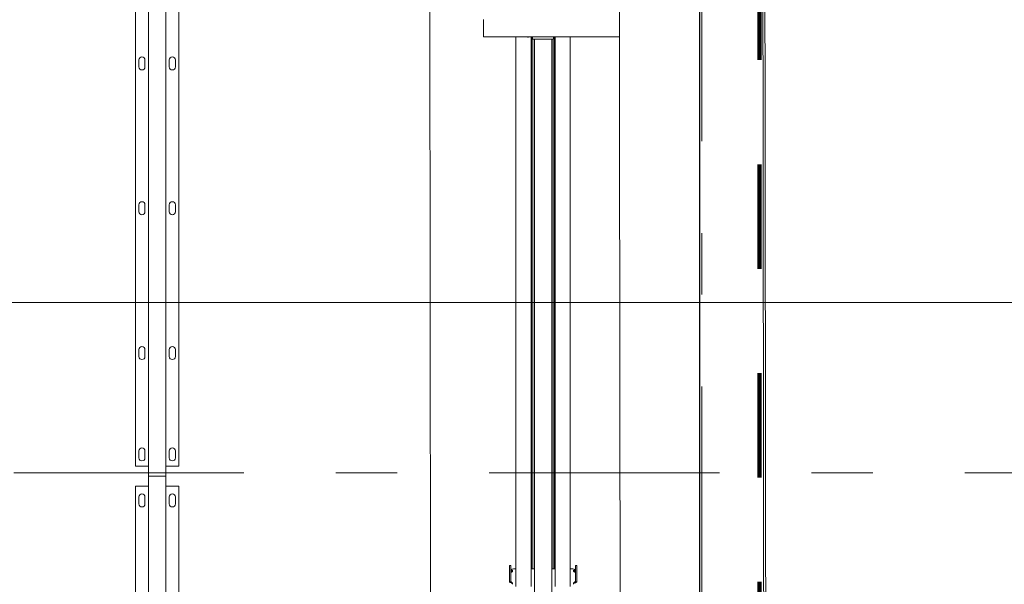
# Model space of a CAD drawing. Header units: centimetres. Extents: x -1436 to 1974, y -887 to 4352.
# Tile 15 of 105: x 485 to 712, y 1508 to 1638. Entities that reach past the tile are written whole.
import ezdxf
from ezdxf.enums import TextEntityAlignment as Align

# ---------------------------------------------------------------- set-up
doc = ezdxf.new("R2010")
doc.units = ezdxf.units.CM
doc.header["$MEASUREMENT"] = 0
for name, pattern in [('Przerywana', [48, 24, -24]), ('Przerywana podwójnie', [109.361107, 52.916665, -21.166666, 14.111111, -21.166666]), ('Wipeout_Contour', [100, 0, -100])]:
    doc.linetypes.add(name, pattern=pattern)
for name, color, linetype, lineweight, true_color in [('00 - nowa technologia myjni_Nr_pióra__246', 7, 'Continuous', 20, 0x1db3b3), ('103-Z Zakres opracowania_Nr_pióra__255', 7, 'Continuous', 140, 0x00a400), ('420-K Ściany_Nr_pióra__87', 7, 'Continuous', 20, 0xbfe1b7)]:
    doc.layers.add(name, color=color, linetype=linetype, lineweight=lineweight, true_color=true_color)
for name, color, linetype in [('131-Z Drogi', 7, 'Continuous'), ('299-A Wymiary Opisy', 7, 'Continuous'), ('410-K Osie główne', 7, 'Continuous'), ('420-K Ściany', 7, 'Continuous'), ('460 - Stropy', 7, 'Continuous'), ('840-G Znaczniki ogólne', 7, 'Continuous')]:
    doc.layers.add(name, color=color, linetype=linetype)
for name, color, linetype, lineweight in [('131-Z Drogi_Nr_pióra__12', 7, 'Continuous', 13), ('201-A Ppoż_Nr_pióra__31', 1, 'Continuous', 30), ('299-A Wymiary Opisy_Nr_pióra__11', 7, 'Continuous', 0), ('410-K Osie główne_Nr_pióra__11', 7, 'Continuous', 0), ('420-K Ściany_Nr_pióra__27', 7, 'Continuous', 20), ('460 - Stropy_Nr_pióra__12', 7, 'Continuous', 13), ('840-G Znaczniki ogólne_Nr_pióra__11', 7, 'Continuous', 0)]:
    doc.layers.add(name, color=color, linetype=linetype, lineweight=lineweight)
doc.styles.add('STYL_AUTOMATYCZNY_1', font='arial.ttf')
doc.styles.add('STYL_AUTOMATYCZNY_2', font='arial.ttf')
doc.linetypes.add('PPOZ REI 60', pattern='A,0,[1,PW.01 RZUT PARTERU1.Shx,S=1.984127,R=0,X=0,Y=0],-400,0', length=400)
doc.dimstyles.new('STYL_AUTOMATYCZNY__1', dxfattribs={"dimtxt": 13, "dimasz": 7.6, "dimexe": 0.18, "dimexo": 0.0625, "dimgap": 0, "dimtad": 1, "dimdec": 0, "dimzin": 0, "dimdsep": 46, "dimtxsty": 'STYL_AUTOMATYCZNY_1', "dimblk": 'ARROWHEAD_2', "dimblk1": 'ARROWHEAD_2', "dimblk2": 'ARROWHEAD_2', "dimcen": 0.09, "dimclrd": 7, "dimclre": 7, "dimclrt": 7, "dimadec": 0, "dimazin": 0, "dimtfac": 1, "dimtdec": 4, "dimtmove": 0, "dimatfit": 3, "dimfxl": 0, "dimtolj": 1, "dimtzin": 0, "dimarcsym": 0})

# ---------------------------------------------------------------- blocks, each defined once
blk = doc.blocks.new('Strop_1_1', base_point=(-767, -887.29))
at = {"layer": '131-Z Drogi_Nr_pióra__12', "color": 7, "linetype": 'Continuous', "lineweight": 13, "flags": 128}
blk.add_lwpolyline([(10.58, 3058.7), (654.77, 3058.7), (654.7, 2747.25), (1099.75, 2747.81), (1099.75, 2276.77), (655.29, 2276.77), (658.07, 59.1), (784.69, 58.94), (784.63, 6.89), (6.75, 7.87)], close=True, dxfattribs=at)
blk = doc.blocks.new('Strop_2_1', base_point=(6.75, 7.87))
at = {"layer": '460 - Stropy_Nr_pióra__12', "color": 7, "linetype": 'Continuous', "lineweight": 13, "flags": 128}
blk.add_lwpolyline([(6.75, 7.87), (658.57, 7.05), (655.73, 2276.77), (655.14, 2747.25), (654.75, 3058.7), (10.58, 3058.7)], close=True, dxfattribs=at)
blk = doc.blocks.new('Ściana_4_1', base_point=(621.38, 3006.65))
at = {"layer": '420-K Ściany', "linetype": 'Continuous', "lineweight": 0, "true_color": 0x000000}
blk.add_hatch(color=18, dxfattribs=at).paths.add_polyline_path([(621.93, 2570.7), (625.08, 56.8), (658.08, 56.8), (655.12, 2413.81), (642.01, 2413.81), (642.01, 2453.81), (655.07, 2453.81), (654.93, 2570.74)])
at = {"layer": '420-K Ściany_Nr_pióra__27', "color": 7, "linetype": 'Continuous', "lineweight": 20, "flags": 128}
for points in [[(621.93, 2570.7), (625.07, 59.14)], [(658.08, 56.8), (655.29, 2276.77)]]:
    blk.add_lwpolyline(points, dxfattribs=at)
blk = doc.blocks.new('Ściana_21_1', base_point=(622.25, 2309.77))
at = {"color": 254, "linetype": 'Wipeout_Contour', "lineweight": 0, "ltscale": 6017.385693}
blk.add_wipeout([(655.29, 2276.77), (622.29, 2276.77), (625.07, 59.14), (658.07, 59.1)], dxfattribs=at).dxf.layer = '420-K Ściany'
at = {"layer": '420-K Ściany_Nr_pióra__87', "color": 9, "linetype": 'Continuous', "lineweight": 20, "true_color": 0xbfe1b7, "flags": 128}
for points in [[(622.29, 2276.77), (625.07, 59.14)], [(658.07, 59.1), (655.29, 2276.77)]]:
    blk.add_lwpolyline(points, dxfattribs=at)
blk = doc.blocks.new('Standardowy znacznik osi[18]_1', base_point=(-163, 1533.81))
at = {"layer": '410-K Osie główne_Nr_pióra__11', "color": 7, "linetype": 'Przerywana podwójnie', "lineweight": 0}
blk.add_line((-63, 1533.81), (1039.92, 1533.81), dxfattribs=at)
at = {"layer": '410-K Osie główne_Nr_pióra__11', "color": 7, "lineweight": 0, "style": 'STYL_AUTOMATYCZNY_2'}
for tag, p in [('AC_MarkerText_1_0', (-178, 1541.31)), ('AC_MarkerText_1_1', (1154.92, 1541.31))]:
    blk.add_attdef(tag, text='', height=15, dxfattribs=at).set_placement(p, align=Align.TOP_CENTER)
blk = doc.blocks.new('Standardowy znacznik osi[25]_1', base_point=(642.06, 3403.44))
at = {"layer": '410-K Osie główne_Nr_pióra__11', "color": 7, "linetype": 'Przerywana podwójnie', "lineweight": 0}
blk.add_line((642.06, 3303.44), (642.06, -164.96), dxfattribs=at)
at = {"layer": '410-K Osie główne_Nr_pióra__11', "color": 7, "lineweight": 0, "style": 'STYL_AUTOMATYCZNY_2'}
for tag, p in [('AC_MarkerText_1_0', (642.06, 3425.94)), ('AC_MarkerText_1_1', (642.06, -272.46))]:
    blk.add_attdef(tag, text='', height=15, rotation=360, dxfattribs=at).set_placement(p, align=Align.TOP_CENTER)
blk = doc.blocks.new('*D80')
at = {"layer": '299-A Wymiary Opisy_Nr_pióra__11', "color": 7, "linetype": 'Continuous', "lineweight": 0}
for p, q in [((62.4, 2870.08), (62.38, 2855.08)), ((621.21, 2869.38), (621.19, 2854.38)), ((65.28, 2867.58), (59.49, 2857.58)), ((618.3, 2856.88), (624.09, 2866.88)), ((62.39, 2862.58), (57.5, 2862.59)), ((621.2, 2861.88), (62.39, 2862.58)), ((626.09, 2861.87), (621.2, 2861.88))]:
    blk.add_line(p, q, dxfattribs=at)
at = {"layer": '299-A Wymiary Opisy_Nr_pióra__11', "color": 7, "lineweight": 0, "insert": (326.92, 2864.85), "char_height": 13, "attachment_point": 7, "rotation": 359.928, "style": 'STYL_AUTOMATYCZNY_1'}
blk.add_mtext('\\A1;{\\pql;\\fArial|b0|i0|c238|p0;\\W1.000000;559}', dxfattribs=at)
blk = doc.blocks.new('ARROWHEAD_2')
at = {"color": 0, "linetype": 'Continuous', "lineweight": 0}
for p, q in [((-0.378, -0.655), (0.378, 0.655)), ((0, 0), (-1, 0))]:
    blk.add_line(p, q, dxfattribs=at)
blk = doc.blocks.new('*D87')
at = {"layer": '299-A Wymiary Opisy_Nr_pióra__11', "color": 7, "linetype": 'Continuous', "lineweight": 0}
for p, q in [((583.31, 2567.76), (573.3, 2573.53)), ((578.3, 2570.64), (581.45, 59.08)), ((576.45, 61.97), (586.45, 56.2)), ((573.95, 59.08), (588.95, 59.09)), ((581.45, 59.08), (581.46, 54.19))]:
    blk.add_line(p, q, dxfattribs=at)
at = {"layer": '299-A Wymiary Opisy_Nr_pióra__11', "color": 7, "lineweight": 0, "insert": (582.45, 1337.18), "char_height": 13, "attachment_point": 7, "rotation": 270.0718, "style": 'STYL_AUTOMATYCZNY_1'}
blk.add_mtext('\\A1;{\\pql;\\fArial|b0|i0|c238|p0;\\W1.000000;2\xa0512}', dxfattribs=at)
blk = doc.blocks.new('Płaszczyzna odcinająca_2_1', base_point=(-179.17, 1572.99))
at = {"layer": '840-G Znaczniki ogólne_Nr_pióra__11', "color": 7, "linetype": 'Continuous', "lineweight": 0}
blk.add_line((-164.17, 1572.99), (1247.5, 1572.99), dxfattribs=at)

msp = doc.modelspace()

# ---------------------------------------------------------------- linework, layer by layer
at = {"layer": '00 - nowa technologia myjni_Nr_pióra__246', "color": 132, "linetype": 'Continuous', "lineweight": 20, "true_color": 0x1db3b3}
for p, q in [((514.77, 2133.08), (514.77, 1533.08)), ((518.77, 2133.08), (518.77, 1533.08)), ((511.77, 2130.75), (511.77, 1535.4)), ((521.77, 2130.75), (521.77, 1535.4)), ((591.83, 1637.58), (591.83, 1638.08)), ((591.83, 1637.58), (591.83, 1634.58)), ((629.43, 1637.9), (629.43, 1638.5)), ((629.43, 1637.9), (629.43, 1634.25)), ((641.93, 1638), (641.93, 1638.08)), ((641.93, 1638), (641.93, 1637.25)), ((641.93, 1636.73), (641.93, 1637.25)), ((640.23, 1636.5), (640.31, 1636.58)), ((640.23, 1636.5), (640.23, 1636.28)), ((640.23, 1636.28), (640.23, 1635.66)), ((640.23, 1635.66), (640.31, 1635.58)), ((640.31, 1636.58), (640.31, 1636.32)), ((640.31, 1636.58), (640.89, 1636.58)), ((640.31, 1636.32), (640.31, 1635.58)), ((640.31, 1635.58), (640.89, 1635.58)), ((640.89, 1636.81), (640.91, 1636.88)), ((640.89, 1636.81), (640.89, 1636.43)), ((640.89, 1636.43), (640.89, 1635.35)), ((640.89, 1635.35), (640.91, 1635.28)), ((640.91, 1636.88), (640.94, 1636.88)), ((640.94, 1635.28), (640.91, 1635.28)), ((640.94, 1636.88), (641.68, 1636.88)), ((640.94, 1636.08), (641.68, 1636.08)), ((640.94, 1635.28), (641.68, 1635.28)), ((641.71, 1636.88), (641.68, 1636.88)), ((641.68, 1635.28), (641.71, 1635.28)), ((641.73, 1636.81), (641.71, 1636.88)), ((641.73, 1635.35), (641.71, 1635.28)), ((641.73, 1637.03), (641.78, 1637.08)), ((641.73, 1635.62), (641.73, 1637.03)), ((641.73, 1635.13), (641.73, 1635.62)), ((641.73, 1635.13), (641.78, 1635.08)), ((641.78, 1635.6), (641.78, 1637.08)), ((641.93, 1637.08), (641.78, 1637.08)), ((641.78, 1635.08), (641.78, 1635.6)), ((641.93, 1635.08), (641.78, 1635.08)), ((641.93, 1636.73), (641.93, 1635.48)), ((641.93, 1634.98), (641.93, 1635.48)), ((641.93, 1634.17), (641.93, 1634.98)), ((591.83, 1634.08), (591.83, 1634.58)), ((629.43, 1634.08), (591.83, 1634.08)), ((599.28, 1634.08), (599.28, 1627.27)), ((601.91, 1634.08), (601.91, 1634.04)), ((601.91, 1634.04), (601.94, 1634.04)), ((601.94, 1634.04), (602.19, 1634.04)), ((602.19, 1634.04), (602.19, 1634.08)), ((602.78, 1634.08), (602.78, 1627.27)), ((602.79, 1634.04), (602.79, 1634.08)), ((602.79, 1634.04), (602.82, 1634.04)), ((602.82, 1634.04), (603.08, 1634.04)), ((603, 1634.04), (603, 1627.27)), ((603.11, 1634.04), (603.08, 1634.04)), ((603.11, 1634.08), (603.11, 1633.58)), ((603.93, 1633.58), (603.11, 1633.58)), ((603.48, 1633.58), (603.48, 1627.27)), ((603.53, 1442.33), (603.53, 1633.58)), ((607.13, 1633.58), (603.93, 1633.58)), ((607.96, 1633.58), (607.13, 1633.58)), ((607.53, 1442.33), (607.53, 1633.58)), ((607.81, 1633.58), (607.81, 1627.27)), ((607.96, 1634.08), (607.96, 1633.58)), ((608.13, 1634.08), (608.13, 1627.27)), ((608.28, 1634.08), (608.28, 1627.27)), ((611.78, 1634.08), (611.78, 1627.27)), ((629.43, 1633.65), (629.43, 1634.25)), ((629.43, 1633.63), (629.43, 1633.65)), ((629.43, 1633.65), (641.93, 1633.65)), ((629.43, 1633.63), (629.43, 1633.23)), ((629.43, 1633.63), (634.43, 1633.63)), ((629.43, 1633.23), (634.43, 1633.23)), ((634.43, 1633.63), (634.43, 1633.65)), ((634.43, 1633.63), (634.43, 1633.23)), ((636.93, 1633.63), (636.93, 1633.65)), ((636.93, 1633.63), (636.93, 1633.23)), ((636.93, 1633.63), (641.93, 1633.63)), ((636.93, 1633.23), (641.93, 1633.23)), ((641.93, 1634.08), (641.93, 1634.17)), ((641.93, 1633.63), (641.93, 1634.08)), ((641.93, 1633.65), (641.93, 1634.08)), ((641.93, 1634.08), (642.53, 1634.08)), ((641.93, 1633.63), (641.93, 1633.23)), ((512.57, 1627.18), (512.57, 1628.78)), ((513.97, 1628.78), (513.97, 1627.18)), ((519.57, 1627.18), (519.57, 1628.78)), ((520.97, 1628.78), (520.97, 1627.18)), ((599.28, 1584.22), (599.28, 1627.27)), ((602.78, 1584.22), (602.78, 1627.27)), ((603, 1584.22), (603, 1627.27)), ((603.48, 1584.22), (603.48, 1627.27)), ((607.81, 1584.22), (607.81, 1627.27)), ((608.13, 1584.22), (608.13, 1627.27)), ((608.28, 1584.22), (608.28, 1627.27)), ((611.78, 1584.22), (611.78, 1627.27)), ((512.57, 1593.88), (512.57, 1595.48)), ((513.97, 1595.48), (513.97, 1593.88)), ((519.57, 1593.88), (519.57, 1595.48)), ((520.97, 1595.48), (520.97, 1593.88)), ((599.28, 1521.14), (599.28, 1584.22)), ((602.78, 1521.14), (602.78, 1584.22)), ((603, 1521.14), (603, 1584.22)), ((603.48, 1521.14), (603.48, 1584.22)), ((607.81, 1521.14), (607.81, 1584.22)), ((608.13, 1521.14), (608.13, 1584.22)), ((608.28, 1521.14), (608.28, 1584.22)), ((611.78, 1521.14), (611.78, 1584.22)), ((512.57, 1560.58), (512.57, 1562.18)), ((513.97, 1562.18), (513.97, 1560.58)), ((519.57, 1560.58), (519.57, 1562.18)), ((520.97, 1562.18), (520.97, 1560.58)), ((512.57, 1537.28), (512.57, 1538.88)), ((513.97, 1538.88), (513.97, 1537.28)), ((519.57, 1537.28), (519.57, 1538.88)), ((520.97, 1538.88), (520.97, 1537.28)), ((514.77, 1535.4), (511.77, 1535.4)), ((521.77, 1535.4), (518.77, 1535.4)), ((514.77, 1533.08), (515.52, 1533.08)), ((514.77, 1533.08), (514.77, 933.08)), ((514.77, 1533.08), (515.52, 1533.08)), ((518.02, 1533.08), (515.52, 1533.08)), ((518.02, 1533.08), (515.52, 1533.08)), ((518.02, 1533.08), (518.77, 1533.08)), ((518.02, 1533.08), (518.77, 1533.08)), ((518.77, 1533.08), (518.77, 933.08)), ((514.77, 1530.75), (511.77, 1530.75)), ((511.77, 1530.75), (511.77, 935.4)), ((521.77, 1530.75), (518.77, 1530.75)), ((521.77, 1530.75), (521.77, 935.4)), ((512.57, 1526.68), (512.57, 1528.28)), ((513.97, 1528.28), (513.97, 1526.68)), ((519.57, 1526.68), (519.57, 1528.28)), ((520.97, 1528.28), (520.97, 1526.68)), ((599.28, 1512.26), (599.28, 1521.14)), ((602.78, 1512.26), (602.78, 1521.14)), ((603, 1512.26), (603, 1521.14)), ((603.48, 1512.26), (603.48, 1521.14)), ((607.81, 1512.26), (607.81, 1521.14)), ((608.13, 1512.26), (608.13, 1521.14)), ((608.28, 1512.26), (608.28, 1521.14)), ((611.78, 1512.26), (611.78, 1521.14)), ((597.78, 1512.15), (597.78, 1512.5)), ((598.08, 1512.5), (597.78, 1512.5)), ((597.78, 1510.94), (597.78, 1512.15)), ((597.78, 1509.54), (597.78, 1510.94)), ((598.08, 1512.15), (598.08, 1512.5)), ((598.08, 1512.15), (598.08, 1510.94)), ((598.08, 1509.54), (598.08, 1510.94)), ((598.53, 1511.35), (598.53, 1511.35)), ((599.28, 1511.75), (599.08, 1511.75)), ((599.28, 1510.02), (599.28, 1512.26)), ((602.78, 1510.02), (602.78, 1512.26)), ((603.53, 1511.75), (602.78, 1511.75)), ((603, 1511.75), (603, 1512.26)), ((603.48, 1511.75), (603.48, 1512.26)), ((608.28, 1511.75), (607.53, 1511.75)), ((607.81, 1511.75), (607.81, 1512.26)), ((608.13, 1511.75), (608.13, 1512.26)), ((608.28, 1510.02), (608.28, 1512.26)), ((611.78, 1510.02), (611.78, 1512.26)), ((611.98, 1511.75), (611.78, 1511.75)), ((612.98, 1512.5), (612.98, 1512.15)), ((612.98, 1512.5), (613.28, 1512.5)), ((612.98, 1510.94), (612.98, 1512.15)), ((612.98, 1510.94), (612.98, 1509.54)), ((613.28, 1512.5), (613.28, 1512.15)), ((613.28, 1512.15), (613.28, 1510.94)), ((613.28, 1510.94), (613.28, 1509.54)), ((597.78, 1509.54), (597.78, 1508.82)), ((597.78, 1508.82), (597.78, 1508.77)), ((598.08, 1508.77), (597.78, 1508.77)), ((598.08, 1508.82), (598.08, 1509.54)), ((598.08, 1508.82), (598.08, 1508.77)), ((598.33, 1508.67), (598.33, 1508.47)), ((598.53, 1508.33), (598.53, 1508.33)), ((598.53, 1508.31), (598.53, 1508.33)), ((599.28, 1507.7), (599.28, 1510.02)), ((602.78, 1507.7), (602.78, 1510.02)), ((608.28, 1507.7), (608.28, 1510.02)), ((611.78, 1507.7), (611.78, 1510.02)), ((612.73, 1508.67), (612.73, 1508.47)), ((612.98, 1508.82), (612.98, 1509.54)), ((612.98, 1508.77), (612.98, 1508.82)), ((612.98, 1508.77), (613.28, 1508.77)), ((613.28, 1509.54), (613.28, 1508.82)), ((613.28, 1508.77), (613.28, 1508.82))]:
    msp.add_line(p, q, dxfattribs=at)
for points in [[(640.91, 1636.46), (640.91, 1636.58), (640.92, 1636.7), (640.94, 1636.88)], [(640.91, 1636.46), (640.91, 1636.34), (640.93, 1636.21), (640.94, 1636.08)], [(640.94, 1636.08), (640.93, 1635.95), (640.92, 1635.83), (640.91, 1635.67), (640.92, 1635.51), (640.93, 1635.4), (640.94, 1635.28)], [(641.71, 1636.46), (641.71, 1636.58), (641.7, 1636.7), (641.68, 1636.88)], [(641.71, 1636.46), (641.71, 1636.34), (641.7, 1636.21), (641.68, 1636.08)], [(641.68, 1636.08), (641.7, 1635.95), (641.71, 1635.83), (641.71, 1635.67), (641.71, 1635.51), (641.7, 1635.4), (641.68, 1635.28)], [(598.08, 1511.2), (598.09, 1511.13), (598.1, 1511.07), (598.11, 1511.05), (598.13, 1511.03), (598.16, 1511), (598.2, 1510.99), (598.25, 1510.99), (598.3, 1511.01), (598.33, 1511.04)], [(598.53, 1511.35), (598.53, 1511.39), (598.52, 1511.42), (598.51, 1511.43), (598.48, 1511.45)], [(612.58, 1511.45), (612.56, 1511.44), (612.54, 1511.42), (612.54, 1511.41), (612.53, 1511.37), (612.53, 1511.35)], [(612.73, 1511.04), (612.78, 1511.01), (612.82, 1510.99), (612.85, 1510.99), (612.87, 1510.99), (612.89, 1511), (612.91, 1511.01), (612.93, 1511.02), (612.94, 1511.04), (612.96, 1511.06), (612.97, 1511.09), (612.98, 1511.15), (612.98, 1511.2)], [(598.33, 1508.47), (598.16, 1508.54), (598.07, 1508.58), (598.01, 1508.61), (597.96, 1508.64), (597.91, 1508.68), (597.86, 1508.71), (597.83, 1508.74), (597.81, 1508.77)], [(598.33, 1508.67), (598.31, 1508.69), (598.25, 1508.72), (598.2, 1508.76), (598.12, 1508.81), (598.09, 1508.83), (598.09, 1508.83), (598.08, 1508.83)], [(598.53, 1508.33), (598.53, 1508.38), (598.53, 1508.41), (598.52, 1508.44)], [(598.52, 1508.2), (598.53, 1508.27), (598.53, 1508.33)], [(612.54, 1508.44), (612.53, 1508.41), (612.53, 1508.34), (612.53, 1508.33)], [(612.53, 1508.33), (612.53, 1508.26), (612.54, 1508.2)], [(612.98, 1508.83), (612.98, 1508.83), (612.97, 1508.83), (612.91, 1508.79), (612.84, 1508.74), (612.79, 1508.71), (612.73, 1508.67)], [(613.26, 1508.77), (613.21, 1508.72), (613.14, 1508.66), (613.05, 1508.61), (612.95, 1508.56), (612.88, 1508.53), (612.73, 1508.47)]]:
    msp.add_lwpolyline(points, dxfattribs=at)
for centre, radius, start, end in [((602.65, 1634.28), 0.748, 195.7945, 198.481), ((603.53, 1634.28), 0.748, 195.7928, 198.4794), ((602.37, 1634.28), 0.748, 341.5206, 344.2072), ((513.27, 1628.78), 0.7, 0, 180), ((520.27, 1628.78), 0.7, 0, 180), ((513.27, 1627.18), 0.7, 180, 0), ((520.27, 1627.18), 0.7, 180, 0), ((513.27, 1595.48), 0.7, 0, 180), ((520.27, 1595.48), 0.7, 0, 180), ((513.27, 1593.88), 0.7, 180, 0), ((520.27, 1593.88), 0.7, 180, 0), ((513.27, 1562.18), 0.7, 0, 180), ((520.27, 1562.18), 0.7, 0, 180), ((513.27, 1560.58), 0.7, 180, 0), ((520.27, 1560.58), 0.7, 180, 0), ((513.27, 1538.88), 0.7, 0, 180), ((520.27, 1538.88), 0.7, 0, 180), ((513.27, 1537.28), 0.7, 180, 0), ((520.27, 1537.28), 0.7, 180, 0), ((513.27, 1528.28), 0.7, 0, 180), ((520.27, 1528.28), 0.7, 0, 180), ((513.27, 1526.68), 0.7, 180, 0), ((520.27, 1526.68), 0.7, 180, 0), ((598.2, 1511.35), 0.331, 327.8924, 0.474), ((612.86, 1511.35), 0.331, 179.526, 212.1075), ((598.09, 1508.83), 0.00314, 101.0441, 195.6522), ((598.12, 1508.13), 0.422, 13.6648, 16.5226), ((612.95, 1508.13), 0.424, 163.4854, 166.3115), ((612.98, 1508.83), 0.00313, 344.3608, 78.8818)]:
    msp.add_arc(centre, radius, start, end, dxfattribs=at)
for centre, major_axis, ratio, start_param, end_param in [((599.08, 1511.57), (-1, 0), 0.173648, 4.712389, 6.283185), ((598.28, 1511.52), (-0.2, 0), 0.173648, 0, 1.209157), ((598.28, 1511.23), (-0.2, 0), 0.173648, 0, 1.209157), ((598.03, 1511.41), (0.5, 0), 0.173648, 0.454624, 1.209157), ((598.03, 1511.12), (0.5, 0), 0.173648, 0.506996, 1.209157), ((598.03, 1511.34), (0.5, 0), 0.766044, 5.350068, 5.828561), ((611.98, 1511.57), (-1, 0), 0.173648, 3.141593, 4.712389), ((613.03, 1511.41), (0.5, 0), 0.173648, 1.932436, 2.686968), ((613.03, 1511.34), (0.5, 0), 0.766044, 3.596217, 4.07471), ((613.03, 1511.12), (0.5, 0), 0.173648, 1.932436, 2.634596), ((612.78, 1511.52), (-0.2, 0), 0.173648, 1.932436, 3.141593), ((612.78, 1511.23), (-0.2, 0), 0.173648, 1.932436, 3.141593), ((598.03, 1508.36), (0.5, 0), 0.766044, 0.221366, 0.933118), ((598.03, 1508.17), (0.5, 0), 0.766044, 0.221366, 0.933118), ((613.03, 1508.36), (0.5, 0), 0.766044, 2.208475, 2.920227), ((613.03, 1508.17), (0.5, 0), 0.766044, 2.208475, 2.920227)]:
    msp.add_ellipse(centre, major_axis=major_axis, ratio=ratio, start_param=start_param, end_param=end_param, dxfattribs=at)

# ---------------------------------------------------------------- block references
at = {"layer": '131-Z Drogi', "color": 7, "linetype": 'Continuous', "lineweight": 13}
msp.add_blockref('Strop_1_1', (-767, -887.29), dxfattribs=at)
at = {"layer": '420-K Ściany', "color": 7, "lineweight": 20}
msp.add_blockref('Ściana_4_1', (621.38, 3006.65), dxfattribs=at)
at = {"layer": '460 - Stropy', "color": 7, "linetype": 'Continuous', "lineweight": 13}
msp.add_blockref('Strop_2_1', (6.75, 7.87), dxfattribs=at)

# ---------------------------------------------------------------- next in the draw order: block references
at = {"layer": '420-K Ściany', "color": 7, "lineweight": 20}
msp.add_blockref('Ściana_21_1', (622.25, 2309.77), dxfattribs=at)

# ---------------------------------------------------------------- next in the draw order: linework, layer by layer
at = {"layer": '103-Z Zakres opracowania_Nr_pióra__255', "color": 94, "linetype": 'Przerywana', "lineweight": 140, "true_color": 0x00a400}
msp.add_lwpolyline([(-45.53, 3079.65), (654.37, 3079.65), (654.37, 2747.81), (1099.75, 2747.81), (1099.75, 2276.77), (655.29, 2276.77), (655.29, -103.95), (-45.53, -103.95)], close=True, dxfattribs=at)
at = {"layer": '201-A Ppoż_Nr_pióra__31', "color": 1, "linetype": 'PPOZ REI 60', "lineweight": 30}
msp.add_line((641.51, 2288.49), (641.51, -3.9), dxfattribs=at)

# ---------------------------------------------------------------- next in the draw order: block references
at = {"layer": '410-K Osie główne', "color": 7, "linetype": 'Continuous', "lineweight": 20}
for name, p in [('Standardowy znacznik osi[25]_1', (642.06, 3403.44)), ('Standardowy znacznik osi[18]_1', (-163, 1533.81))]:
    msp.add_blockref(name, p, dxfattribs=at)
at = {"layer": '840-G Znaczniki ogólne', "color": 7, "lineweight": 0}
msp.add_blockref('Płaszczyzna odcinająca_2_1', (-179.17, 1572.99), dxfattribs=at)

# ---------------------------------------------------------------- next in the draw order: dimensions: what is measured, and where the dimension line sits
at = {"layer": '299-A Wymiary Opisy', "color": 7, "linetype": 'Continuous', "lineweight": 0}
for base, p1, p2, angle, picture, middle, turn in [((62.39, 2862.58), (621.38, 3006.65), (60.72, 1533.25), 179.928, '*D80', (341.77, 2871.33), 359.928), ((581.45, 59.08), (621.93, 2570.7), (625.07, 59.14), 270.0718, '*D87', (588.98, 1314.88), 270.0718)]:
    dim = msp.add_linear_dim(base=base, p1=p1, p2=p2, angle=angle, dimstyle='STYL_AUTOMATYCZNY__1', dxfattribs=at)
    dim.commit()
    dim.dimension.update_dxf_attribs({"geometry": picture, "text_midpoint": middle, "dimtype": 160, "text_rotation": turn})

doc.saveas('drawing.dxf')
